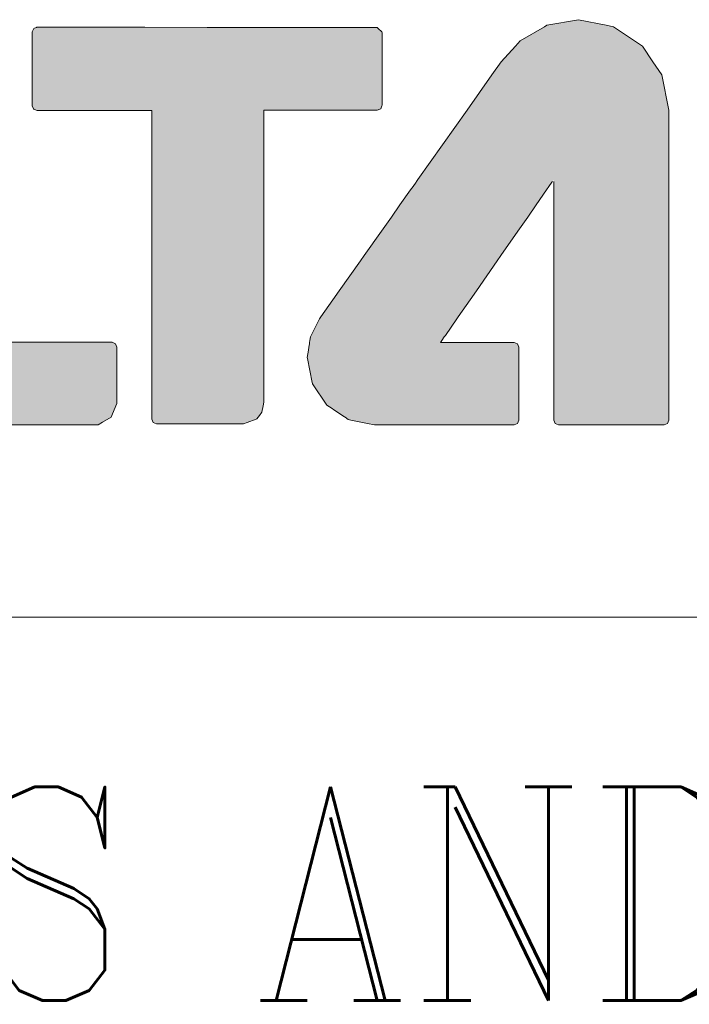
# Model space of a CAD drawing. Header units: inches. Extents: x -123 to 4816, y -2998 to 548.
# Tile 67 of 148: x 1307 to 1325, y -2856 to -2829. Entities that reach past the tile are written whole.
import ezdxf

# ---------------------------------------------------------------- set-up
doc = ezdxf.new("R2010")
doc.units = ezdxf.units.IN
doc.header["$MEASUREMENT"] = 0
doc.layers.get('0').update_dxf_attribs({"lineweight": 0})
doc.styles.add('ROMANC', font='romanc')

# ---------------------------------------------------------------- blocks, each defined once
blk = doc.blocks.new('*U141')
at = {"linetype": 'Continuous'}
for p, q in [((75.7016, 92.9015), (75.5308, 92.871)), ((75.8529, 92.871), (75.7016, 92.9015)), ((75.517, 92.863), (75.3861, 92.7868)), ((75.5308, 92.871), (75.517, 92.863)), ((75.8529, 92.871), (75.8926, 92.863)), ((75.8926, 92.863), (76.0056, 92.7868)), ((75.3861, 92.7868), (75.3597, 92.7578)), ((76.0056, 92.7868), (76.0486, 92.7578)), ((75.3597, 92.7578), (75.283, 92.6737)), ((76.0486, 92.7578), (76.1053, 92.6737)), ((75.283, 92.6737), (75.2323, 92.6019)), ((76.1053, 92.6737), (76.1537, 92.6019)), ((75.2323, 92.6019), (75.0974, 92.4109)), ((76.1537, 92.6019), (76.1923, 92.4109)), ((75.0974, 92.4109), (74.8314, 92.0344)), ((76.1923, 92.4109), (76.1923, 92.0344)), ((74.8314, 92.0344), (74.8244, 92.0244)), ((76.1923, 92.0344), (76.1923, 92.0244)), ((74.7918, 91.9783), (74.7339, 91.8964)), ((74.8046, 91.9964), (74.7918, 91.9783)), ((74.821, 92.0197), (74.8046, 91.9964)), ((74.8244, 92.0244), (74.821, 92.0197)), ((75.5291, 91.9783), (75.4721, 91.8964)), ((75.5417, 91.9964), (75.5291, 91.9783)), ((75.5579, 92.0197), (75.5417, 91.9964)), ((75.5612, 92.0244), (75.5579, 92.0197)), ((75.5681, 92.0244), (75.5681, 92.0197)), ((75.5681, 92.0197), (75.5681, 91.9964)), ((75.5681, 91.9964), (75.5681, 91.9783)), ((75.5681, 91.9783), (75.5681, 91.8964)), ((76.1923, 92.0244), (76.1923, 92.0197)), ((76.1923, 92.0197), (76.1923, 91.9964)), ((76.1923, 91.9964), (76.1923, 91.9783)), ((76.1923, 91.9783), (76.1923, 91.8964)), ((74.7339, 91.8964), (74.6874, 91.8305)), ((75.4721, 91.8964), (75.4264, 91.8305)), ((75.5681, 91.8964), (75.5681, 91.8305)), ((76.1923, 91.8964), (76.1923, 91.8305)), ((74.6874, 91.8305), (74.634, 91.7549)), ((75.4264, 91.8305), (75.3738, 91.7549)), ((75.5681, 91.8305), (75.5681, 91.7549)), ((76.1923, 91.8305), (76.1923, 91.7549)), ((74.634, 91.7549), (74.5398, 91.6216)), ((75.3738, 91.7549), (75.2811, 91.6216)), ((75.5681, 91.7549), (75.5681, 91.6216)), ((76.1923, 91.7549), (76.1923, 91.6216)), ((74.5398, 91.6216), (74.5194, 91.5928)), ((75.2811, 91.6216), (75.2611, 91.5928)), ((75.5681, 91.6216), (75.5681, 91.5928)), ((76.1923, 91.6216), (76.1923, 91.5928)), ((74.5194, 91.5928), (74.4049, 91.4307)), ((75.2611, 91.5928), (75.1484, 91.4307)), ((75.5681, 91.5928), (75.5681, 91.4307)), ((76.1923, 91.5928), (76.1923, 91.4307)), ((74.4049, 91.4307), (74.3706, 91.3821)), ((75.1484, 91.4307), (75.1146, 91.3821)), ((75.5681, 91.4307), (75.5682, 91.3821)), ((76.1923, 91.4307), (76.1923, 91.3821)), ((74.3706, 91.3821), (74.305, 91.2892)), ((75.1146, 91.3821), (75.0501, 91.2892)), ((75.5682, 91.3821), (75.5682, 91.2892)), ((76.1923, 91.3821), (76.1923, 91.2892)), ((74.305, 91.2892), (74.2972, 91.2782)), ((75.0501, 91.2892), (75.0424, 91.2782)), ((75.5682, 91.2892), (75.5682, 91.2782)), ((76.1923, 91.2892), (76.1923, 91.2782)), ((74.2972, 91.2782), (74.2529, 91.1892)), ((75.0424, 91.2782), (74.9805, 91.1892)), ((75.5682, 91.2782), (75.5682, 91.1892)), ((76.1923, 91.2782), (76.1923, 91.1892)), ((74.2485, 91.1804), (74.2455, 91.1612)), ((74.2529, 91.1892), (74.2485, 91.1804)), ((74.9744, 91.1804), (74.961, 91.1612)), ((74.9805, 91.1892), (74.9744, 91.1804)), ((75.5682, 91.1892), (75.5682, 91.1804)), ((75.5682, 91.1804), (75.5682, 91.1612)), ((76.1923, 91.1892), (76.1923, 91.1804)), ((76.1923, 91.1804), (76.1923, 91.1612)), ((74.2399, 91.1252), (74.2373, 91.1082)), ((74.2426, 91.1426), (74.2399, 91.1252)), ((74.2428, 91.1436), (74.2426, 91.1426)), ((74.244, 91.1512), (74.2428, 91.1436)), ((74.2455, 91.1612), (74.244, 91.1512)), ((74.961, 91.1612), (74.9541, 91.1512)), ((74.9541, 91.1512), (74.9713, 91.1512)), ((74.9713, 91.1512), (75.0165, 91.1512)), ((75.0165, 91.1512), (75.1537, 91.1512)), ((75.1537, 91.1512), (75.2909, 91.1512)), ((75.2909, 91.1512), (75.3361, 91.1512)), ((75.3361, 91.1512), (75.3533, 91.1512)), ((75.3533, 91.1512), (75.3717, 91.1436)), ((75.3717, 91.1436), (75.3721, 91.1426)), ((75.3721, 91.1426), (75.3793, 91.1252)), ((75.3793, 91.1252), (75.3793, 91.1082)), ((75.5682, 91.1612), (75.5682, 91.1512)), ((75.5682, 91.1512), (75.5682, 91.1436)), ((75.5682, 91.1436), (75.5682, 91.1426)), ((75.5682, 91.1426), (75.5682, 91.1252)), ((75.5682, 91.1252), (75.5682, 91.1082)), ((76.1923, 91.1612), (76.1923, 91.1512)), ((76.1923, 91.1512), (76.1923, 91.1436)), ((76.1923, 91.1436), (76.1923, 91.1426)), ((76.1923, 91.1426), (76.1923, 91.1252)), ((76.1923, 91.1252), (76.1923, 91.1082)), ((74.2373, 91.1082), (74.2311, 91.0687)), ((75.3793, 91.1082), (75.3793, 91.0687)), ((75.5682, 91.1082), (75.5682, 91.0687)), ((76.1923, 91.1082), (76.1923, 91.0687)), ((74.2311, 91.0687), (74.2322, 91.0634)), ((74.2322, 91.0634), (74.2583, 90.9337)), ((75.3793, 91.0687), (75.3793, 91.0634)), ((75.3793, 91.0634), (75.3793, 90.9337)), ((75.5682, 91.0687), (75.5682, 91.0634)), ((75.5682, 91.0634), (75.5682, 90.9337)), ((76.1923, 91.0687), (76.1923, 91.0634)), ((76.1923, 91.0634), (76.1923, 90.9337)), ((74.2583, 90.9337), (74.2596, 90.9275)), ((74.2596, 90.9275), (74.2597, 90.9267)), ((74.2597, 90.9267), (74.3379, 90.8107)), ((75.3793, 90.9337), (75.3793, 90.9275)), ((75.3793, 90.9275), (75.3793, 90.9267)), ((75.3793, 90.9267), (75.3793, 90.8107)), ((75.5682, 90.9337), (75.5682, 90.9275)), ((75.5682, 90.9275), (75.5682, 90.9267)), ((75.5682, 90.9267), (75.5682, 90.8107)), ((76.1923, 90.9337), (76.1923, 90.9275)), ((76.1923, 90.9275), (76.1923, 90.9267)), ((76.1923, 90.9267), (76.1923, 90.8107)), ((74.3379, 90.8107), (74.3661, 90.7916)), ((75.3793, 90.8107), (75.3793, 90.7916)), ((75.5682, 90.8107), (75.5682, 90.7916)), ((76.1923, 90.8107), (76.1923, 90.7916)), ((74.3661, 90.7916), (74.3746, 90.7859)), ((74.3746, 90.7859), (74.4325, 90.7469)), ((75.3793, 90.7916), (75.3793, 90.7859)), ((75.3793, 90.7859), (75.3793, 90.7469)), ((75.5682, 90.7916), (75.5682, 90.7859)), ((75.5682, 90.7859), (75.5682, 90.7469)), ((76.1923, 90.7916), (76.1923, 90.7859)), ((76.1923, 90.7859), (76.1923, 90.7469)), ((74.4325, 90.7469), (74.436, 90.7445)), ((74.436, 90.7445), (74.4538, 90.7325)), ((74.4538, 90.7325), (74.4669, 90.7299)), ((74.4669, 90.7299), (74.5578, 90.7115)), ((74.5578, 90.7115), (74.5583, 90.7114)), ((74.5583, 90.7114), (74.5958, 90.7039)), ((74.5958, 90.7039), (74.6284, 90.7039)), ((74.6284, 90.7039), (74.7142, 90.7039)), ((74.7142, 90.7039), (74.9746, 90.7039)), ((74.9746, 90.7039), (75.2349, 90.7039)), ((75.2349, 90.7039), (75.3207, 90.7039)), ((75.3207, 90.7039), (75.3533, 90.7039)), ((75.3715, 90.7114), (75.3533, 90.7039)), ((75.3717, 90.7115), (75.3715, 90.7114)), ((75.3793, 90.7299), (75.3717, 90.7115)), ((75.3793, 90.7469), (75.3793, 90.7445)), ((75.3793, 90.7445), (75.3793, 90.7325)), ((75.3793, 90.7325), (75.3793, 90.7299)), ((75.5682, 90.7469), (75.5682, 90.7445)), ((75.5682, 90.7445), (75.5682, 90.7325)), ((75.5682, 90.7325), (75.5682, 90.7299)), ((75.5682, 90.7299), (75.5759, 90.7115)), ((75.5759, 90.7115), (75.5759, 90.7114)), ((75.5759, 90.7114), (75.5943, 90.7039)), ((75.5943, 90.7039), (75.6189, 90.7039)), ((75.6189, 90.7039), (75.6837, 90.7039)), ((75.6837, 90.7039), (75.8802, 90.7039)), ((75.8802, 90.7039), (76.0768, 90.7039)), ((76.0768, 90.7039), (76.1416, 90.7039)), ((76.1416, 90.7039), (76.1662, 90.7039)), ((76.1845, 90.7114), (76.1662, 90.7039)), ((76.1847, 90.7115), (76.1845, 90.7114)), ((76.1923, 90.7299), (76.1847, 90.7115)), ((76.1923, 90.7469), (76.1923, 90.7445)), ((76.1923, 90.7445), (76.1923, 90.7325)), ((76.1923, 90.7325), (76.1923, 90.7299))]:
    blk.add_line(p, q, dxfattribs=at)
for points in [[(75.7016, 92.9015), (75.5308, 92.871), (75.8529, 92.871)], [(75.517, 92.863), (75.3861, 92.7868), (76.0056, 92.7868)], [(75.5308, 92.871), (75.517, 92.863), (75.8926, 92.863)], [(75.3861, 92.7868), (75.3597, 92.7578), (76.0486, 92.7578)], [(75.3597, 92.7578), (75.283, 92.6737), (76.1053, 92.6737)], [(75.283, 92.6737), (75.2323, 92.6019), (76.1537, 92.6019)], [(75.2323, 92.6019), (75.0974, 92.4109), (76.1923, 92.4109)], [(75.0974, 92.4109), (74.8314, 92.0344), (76.1923, 92.0344)], [(74.8314, 92.0344), (74.8244, 92.0244), (75.5612, 92.0244)], [(75.5681, 92.0344), (75.5681, 92.0244), (76.1923, 92.0244)], [(74.7918, 91.9783), (74.7339, 91.8964), (75.4721, 91.8964)], [(74.8046, 91.9964), (74.7918, 91.9783), (75.5291, 91.9783)], [(74.821, 92.0197), (74.8046, 91.9964), (75.5417, 91.9964)], [(74.8244, 92.0244), (74.821, 92.0197), (75.5579, 92.0197)], [(75.5681, 92.0244), (75.5681, 92.0197), (76.1923, 92.0197)], [(75.5681, 92.0197), (75.5681, 91.9964), (76.1923, 91.9964)], [(75.5681, 91.9964), (75.5681, 91.9783), (76.1923, 91.9783)], [(75.5681, 91.9783), (75.5681, 91.8964), (76.1923, 91.8964)], [(74.7339, 91.8964), (74.6874, 91.8305), (75.4264, 91.8305)], [(75.5681, 91.8964), (75.5681, 91.8305), (76.1923, 91.8305)], [(74.6874, 91.8305), (74.634, 91.7549), (75.3738, 91.7549)], [(75.5681, 91.8305), (75.5681, 91.7549), (76.1923, 91.7549)], [(74.634, 91.7549), (74.5398, 91.6216), (75.2811, 91.6216)], [(75.5681, 91.7549), (75.5681, 91.6216), (76.1923, 91.6216)], [(74.5398, 91.6216), (74.5194, 91.5928), (75.2611, 91.5928)], [(75.5681, 91.6216), (75.5681, 91.5928), (76.1923, 91.5928)], [(74.5194, 91.5928), (74.4049, 91.4307), (75.1484, 91.4307)], [(75.5681, 91.5928), (75.5681, 91.4307), (76.1923, 91.4307)], [(74.4049, 91.4307), (74.3706, 91.3821), (75.1146, 91.3821)], [(75.5681, 91.4307), (75.5682, 91.3821), (76.1923, 91.3821)], [(74.3706, 91.3821), (74.305, 91.2892), (75.0501, 91.2892)], [(75.5682, 91.3821), (75.5682, 91.2892), (76.1923, 91.2892)], [(74.305, 91.2892), (74.2972, 91.2782), (75.0424, 91.2782)], [(75.5682, 91.2892), (75.5682, 91.2782), (76.1923, 91.2782)], [(74.2972, 91.2782), (74.2529, 91.1892), (74.9805, 91.1892)], [(75.5682, 91.2782), (75.5682, 91.1892), (76.1923, 91.1892)], [(74.2485, 91.1804), (74.2455, 91.1612), (74.961, 91.1612)], [(74.2529, 91.1892), (74.2485, 91.1804), (74.9744, 91.1804)], [(75.5682, 91.1892), (75.5682, 91.1804), (76.1923, 91.1804)], [(75.5682, 91.1804), (75.5682, 91.1612), (76.1923, 91.1612)], [(74.2399, 91.1252), (74.2373, 91.1082), (75.3793, 91.1082)], [(74.2426, 91.1426), (74.2399, 91.1252), (75.3793, 91.1252)], [(74.2428, 91.1436), (74.2426, 91.1426), (75.3721, 91.1426)], [(74.244, 91.1512), (74.2428, 91.1436), (75.3717, 91.1436)], [(74.2455, 91.1612), (74.244, 91.1512), (74.9541, 91.1512)], [(74.9541, 91.1512), (74.9541, 91.1512), (74.9713, 91.1512)], [(74.9713, 91.1512), (74.9713, 91.1512), (75.0165, 91.1512)], [(75.0165, 91.1512), (75.0165, 91.1512), (75.1537, 91.1512)], [(75.1537, 91.1512), (75.1537, 91.1512), (75.2909, 91.1512)], [(75.2909, 91.1512), (75.2909, 91.1512), (75.3361, 91.1512)], [(75.3361, 91.1512), (75.3361, 91.1512), (75.3533, 91.1512)], [(75.5682, 91.1612), (75.5682, 91.1512), (76.1923, 91.1512)], [(75.5682, 91.1512), (75.5682, 91.1436), (76.1923, 91.1436)], [(75.5682, 91.1436), (75.5682, 91.1426), (76.1923, 91.1426)], [(75.5682, 91.1426), (75.5682, 91.1252), (76.1923, 91.1252)], [(75.5682, 91.1252), (75.5682, 91.1082), (76.1923, 91.1082)], [(74.2373, 91.1082), (74.2311, 91.0687), (75.3793, 91.0687)], [(75.5682, 91.1082), (75.5682, 91.0687), (76.1923, 91.0687)], [(74.2311, 91.0687), (74.2322, 91.0634), (75.3793, 91.0634)], [(74.2322, 91.0634), (74.2583, 90.9337), (75.3793, 90.9337)], [(75.5682, 91.0687), (75.5682, 91.0634), (76.1923, 91.0634)], [(75.5682, 91.0634), (75.5682, 90.9337), (76.1923, 90.9337)], [(74.2583, 90.9337), (74.2596, 90.9275), (75.3793, 90.9275)], [(74.2596, 90.9275), (74.2597, 90.9267), (75.3793, 90.9267)], [(74.2597, 90.9267), (74.3379, 90.8107), (75.3793, 90.8107)], [(75.5682, 90.9337), (75.5682, 90.9275), (76.1923, 90.9275)], [(75.5682, 90.9275), (75.5682, 90.9267), (76.1923, 90.9267)], [(75.5682, 90.9267), (75.5682, 90.8107), (76.1923, 90.8107)], [(74.3379, 90.8107), (74.3661, 90.7916), (75.3793, 90.7916)], [(75.5682, 90.8107), (75.5682, 90.7916), (76.1923, 90.7916)], [(74.3661, 90.7916), (74.3746, 90.7859), (75.3793, 90.7859)], [(74.3746, 90.7859), (74.4325, 90.7469), (75.3793, 90.7469)], [(75.5682, 90.7916), (75.5682, 90.7859), (76.1923, 90.7859)], [(75.5682, 90.7859), (75.5682, 90.7469), (76.1923, 90.7469)], [(74.4325, 90.7469), (74.436, 90.7445), (75.3793, 90.7445)], [(74.436, 90.7445), (74.4538, 90.7325), (75.3793, 90.7325)], [(74.4538, 90.7325), (74.4669, 90.7299), (75.3793, 90.7299)], [(74.4669, 90.7299), (74.5578, 90.7115), (75.3717, 90.7115)], [(74.5578, 90.7115), (74.5583, 90.7114), (75.3715, 90.7114)], [(74.5583, 90.7114), (74.5958, 90.7039), (75.3533, 90.7039)], [(74.5958, 90.7039), (74.5958, 90.7039), (74.6284, 90.7039)], [(74.6284, 90.7039), (74.6284, 90.7039), (74.7142, 90.7039)], [(74.7142, 90.7039), (74.7142, 90.7039), (74.9746, 90.7039)], [(74.9746, 90.7039), (74.9746, 90.7039), (75.2349, 90.7039)], [(75.2349, 90.7039), (75.2349, 90.7039), (75.3207, 90.7039)], [(75.3207, 90.7039), (75.3207, 90.7039), (75.3533, 90.7039)], [(75.5682, 90.7469), (75.5682, 90.7445), (76.1923, 90.7445)], [(75.5682, 90.7445), (75.5682, 90.7325), (76.1923, 90.7325)], [(75.5682, 90.7325), (75.5682, 90.7299), (76.1923, 90.7299)], [(75.5682, 90.7299), (75.5759, 90.7115), (76.1847, 90.7115)], [(75.5759, 90.7115), (75.5759, 90.7114), (76.1845, 90.7114)], [(75.5759, 90.7114), (75.5943, 90.7039), (76.1662, 90.7039)], [(75.5943, 90.7039), (75.5943, 90.7039), (75.6189, 90.7039)], [(75.6189, 90.7039), (75.6189, 90.7039), (75.6837, 90.7039)], [(75.6837, 90.7039), (75.6837, 90.7039), (75.8802, 90.7039)], [(75.8802, 90.7039), (75.8802, 90.7039), (76.0768, 90.7039)], [(76.0768, 90.7039), (76.0768, 90.7039), (76.1416, 90.7039)], [(76.1416, 90.7039), (76.1416, 90.7039), (76.1662, 90.7039)]]:
    blk.add_solid(points, dxfattribs=at)
at = {"linetype": 'Continuous', "extrusion": (0, 0, -1)}
for points in [[(-75.517, 92.863), (-75.8926, 92.863), (-76.0056, 92.7868)], [(-75.5308, 92.871), (-75.8529, 92.871), (-75.8926, 92.863)], [(-75.3861, 92.7868), (-76.0056, 92.7868), (-76.0486, 92.7578)], [(-75.3597, 92.7578), (-76.0486, 92.7578), (-76.1053, 92.6737)], [(-75.283, 92.6737), (-76.1053, 92.6737), (-76.1537, 92.6019)], [(-75.2323, 92.6019), (-76.1537, 92.6019), (-76.1923, 92.4109)], [(-75.0974, 92.4109), (-76.1923, 92.4109), (-76.1923, 92.0344)], [(-74.8314, 92.0344), (-75.5681, 92.0344), (-75.5612, 92.0244)], [(-75.5681, 92.0344), (-76.1923, 92.0344), (-76.1923, 92.0244)], [(-74.7918, 91.9783), (-75.5291, 91.9783), (-75.4721, 91.8964)], [(-74.8046, 91.9964), (-75.5417, 91.9964), (-75.5291, 91.9783)], [(-74.821, 92.0197), (-75.5579, 92.0197), (-75.5417, 91.9964)], [(-74.8244, 92.0244), (-75.5612, 92.0244), (-75.5579, 92.0197)], [(-75.5681, 92.0244), (-76.1923, 92.0244), (-76.1923, 92.0197)], [(-75.5681, 92.0197), (-76.1923, 92.0197), (-76.1923, 91.9964)], [(-75.5681, 91.9964), (-76.1923, 91.9964), (-76.1923, 91.9783)], [(-75.5681, 91.9783), (-76.1923, 91.9783), (-76.1923, 91.8964)], [(-74.7339, 91.8964), (-75.4721, 91.8964), (-75.4264, 91.8305)], [(-75.5681, 91.8964), (-76.1923, 91.8964), (-76.1923, 91.8305)], [(-74.6874, 91.8305), (-75.4264, 91.8305), (-75.3738, 91.7549)], [(-75.5681, 91.8305), (-76.1923, 91.8305), (-76.1923, 91.7549)], [(-74.634, 91.7549), (-75.3738, 91.7549), (-75.2811, 91.6216)], [(-75.5681, 91.7549), (-76.1923, 91.7549), (-76.1923, 91.6216)], [(-74.5398, 91.6216), (-75.2811, 91.6216), (-75.2611, 91.5928)], [(-75.5681, 91.6216), (-76.1923, 91.6216), (-76.1923, 91.5928)], [(-74.5194, 91.5928), (-75.2611, 91.5928), (-75.1484, 91.4307)], [(-75.5681, 91.5928), (-76.1923, 91.5928), (-76.1923, 91.4307)], [(-74.4049, 91.4307), (-75.1484, 91.4307), (-75.1146, 91.3821)], [(-75.5681, 91.4307), (-76.1923, 91.4307), (-76.1923, 91.3821)], [(-74.3706, 91.3821), (-75.1146, 91.3821), (-75.0501, 91.2892)], [(-75.5682, 91.3821), (-76.1923, 91.3821), (-76.1923, 91.2892)], [(-74.305, 91.2892), (-75.0501, 91.2892), (-75.0424, 91.2782)], [(-75.5682, 91.2892), (-76.1923, 91.2892), (-76.1923, 91.2782)], [(-74.2972, 91.2782), (-75.0424, 91.2782), (-74.9805, 91.1892)], [(-75.5682, 91.2782), (-76.1923, 91.2782), (-76.1923, 91.1892)], [(-74.2485, 91.1804), (-74.9744, 91.1804), (-74.961, 91.1612)], [(-74.2529, 91.1892), (-74.9805, 91.1892), (-74.9744, 91.1804)], [(-75.5682, 91.1892), (-76.1923, 91.1892), (-76.1923, 91.1804)], [(-75.5682, 91.1804), (-76.1923, 91.1804), (-76.1923, 91.1612)], [(-74.2399, 91.1252), (-75.3793, 91.1252), (-75.3793, 91.1082)], [(-74.2426, 91.1426), (-75.3721, 91.1426), (-75.3793, 91.1252)], [(-74.2428, 91.1436), (-75.3717, 91.1436), (-75.3721, 91.1426)], [(-74.244, 91.1512), (-75.3533, 91.1512), (-75.3717, 91.1436)], [(-74.2455, 91.1612), (-74.961, 91.1612), (-74.9541, 91.1512)], [(-75.5682, 91.1612), (-76.1923, 91.1612), (-76.1923, 91.1512)], [(-75.5682, 91.1512), (-76.1923, 91.1512), (-76.1923, 91.1436)], [(-75.5682, 91.1436), (-76.1923, 91.1436), (-76.1923, 91.1426)], [(-75.5682, 91.1426), (-76.1923, 91.1426), (-76.1923, 91.1252)], [(-75.5682, 91.1252), (-76.1923, 91.1252), (-76.1923, 91.1082)], [(-74.2373, 91.1082), (-75.3793, 91.1082), (-75.3793, 91.0687)], [(-75.5682, 91.1082), (-76.1923, 91.1082), (-76.1923, 91.0687)], [(-74.2311, 91.0687), (-75.3793, 91.0687), (-75.3793, 91.0634)], [(-74.2322, 91.0634), (-75.3793, 91.0634), (-75.3793, 90.9337)], [(-75.5682, 91.0687), (-76.1923, 91.0687), (-76.1923, 91.0634)], [(-75.5682, 91.0634), (-76.1923, 91.0634), (-76.1923, 90.9337)], [(-74.2583, 90.9337), (-75.3793, 90.9337), (-75.3793, 90.9275)], [(-74.2596, 90.9275), (-75.3793, 90.9275), (-75.3793, 90.9267)], [(-74.2597, 90.9267), (-75.3793, 90.9267), (-75.3793, 90.8107)], [(-75.5682, 90.9337), (-76.1923, 90.9337), (-76.1923, 90.9275)], [(-75.5682, 90.9275), (-76.1923, 90.9275), (-76.1923, 90.9267)], [(-75.5682, 90.9267), (-76.1923, 90.9267), (-76.1923, 90.8107)], [(-74.3379, 90.8107), (-75.3793, 90.8107), (-75.3793, 90.7916)], [(-75.5682, 90.8107), (-76.1923, 90.8107), (-76.1923, 90.7916)], [(-74.3661, 90.7916), (-75.3793, 90.7916), (-75.3793, 90.7859)], [(-74.3746, 90.7859), (-75.3793, 90.7859), (-75.3793, 90.7469)], [(-75.5682, 90.7916), (-76.1923, 90.7916), (-76.1923, 90.7859)], [(-75.5682, 90.7859), (-76.1923, 90.7859), (-76.1923, 90.7469)], [(-74.4325, 90.7469), (-75.3793, 90.7469), (-75.3793, 90.7445)], [(-74.436, 90.7445), (-75.3793, 90.7445), (-75.3793, 90.7325)], [(-74.4538, 90.7325), (-75.3793, 90.7325), (-75.3793, 90.7299)], [(-74.4669, 90.7299), (-75.3793, 90.7299), (-75.3717, 90.7115)], [(-74.5578, 90.7115), (-75.3717, 90.7115), (-75.3715, 90.7114)], [(-74.5583, 90.7114), (-75.3715, 90.7114), (-75.3533, 90.7039)], [(-75.5682, 90.7469), (-76.1923, 90.7469), (-76.1923, 90.7445)], [(-75.5682, 90.7445), (-76.1923, 90.7445), (-76.1923, 90.7325)], [(-75.5682, 90.7325), (-76.1923, 90.7325), (-76.1923, 90.7299)], [(-75.5682, 90.7299), (-76.1923, 90.7299), (-76.1847, 90.7115)], [(-75.5759, 90.7115), (-76.1847, 90.7115), (-76.1845, 90.7114)], [(-75.5759, 90.7114), (-76.1845, 90.7114), (-76.1662, 90.7039)]]:
    blk.add_solid(points, dxfattribs=at)
blk = doc.blocks.new('*U143')
at = {"linetype": 'Continuous'}
for p, q in [((71.5598, 92.8516), (71.5414, 92.8333)), ((71.5414, 92.8333), (71.5414, 92.8332)), ((71.5414, 92.8332), (71.5414, 92.8143)), ((71.5676, 92.8593), (71.5598, 92.8516)), ((71.5676, 92.8593), (71.5917, 92.8593)), ((71.5917, 92.8593), (71.6552, 92.8593)), ((71.6552, 92.8593), (71.8479, 92.8593)), ((71.8479, 92.8593), (72.0407, 92.8593)), ((72.0407, 92.8593), (72.1042, 92.8593)), ((72.1042, 92.8593), (72.1283, 92.8593)), ((72.1283, 92.8593), (72.1466, 92.8516)), ((72.1466, 92.8516), (72.1544, 92.8333)), ((72.1544, 92.8333), (72.1544, 92.8332)), ((72.1544, 92.8332), (72.1544, 92.8143)), ((71.5414, 92.8143), (71.5414, 92.761)), ((72.1544, 92.8143), (72.1544, 92.761)), ((71.5414, 92.761), (71.5414, 92.678)), ((72.1544, 92.761), (72.1544, 92.678)), ((71.5414, 92.678), (71.5414, 92.5704)), ((72.1544, 92.678), (72.1544, 92.5704)), ((71.5414, 92.5704), (71.5414, 92.3011)), ((72.1544, 92.5704), (72.1544, 92.3011)), ((71.5414, 92.3011), (71.5414, 91.9923)), ((72.1544, 92.3011), (72.1544, 91.9923)), ((71.5414, 91.9923), (71.5414, 91.6835)), ((72.1544, 91.9923), (72.1543, 91.6835)), ((71.5414, 91.6835), (71.5414, 91.4142)), ((72.1543, 91.6835), (72.1543, 91.4142)), ((71.5414, 91.4142), (71.5414, 91.3066)), ((72.1543, 91.4142), (72.1543, 91.3066)), ((71.5414, 91.3066), (71.5414, 91.2237)), ((72.1543, 91.3066), (72.1543, 91.2237)), ((71.5414, 91.2237), (71.5414, 91.1703)), ((72.1543, 91.2237), (72.1543, 91.1703)), ((71.5414, 91.1703), (71.5414, 91.1514)), ((71.5414, 91.1514), (71.5414, 91.1438)), ((71.5414, 91.1438), (71.5414, 91.1255)), ((71.5414, 91.1255), (71.5414, 90.9636)), ((72.1543, 91.1703), (72.1543, 91.1514)), ((72.1543, 91.1514), (72.198, 91.1514)), ((72.198, 91.1514), (72.3134, 91.1514)), ((72.3134, 91.1514), (72.4765, 91.1514)), ((72.4765, 91.1514), (72.6635, 91.1514)), ((72.6635, 91.1514), (72.8505, 91.1514)), ((72.8505, 91.1514), (73.0136, 91.1514)), ((73.0136, 91.1514), (73.1289, 91.1514)), ((73.1289, 91.1514), (73.1727, 91.1514)), ((73.1727, 91.1514), (73.1911, 91.1438)), ((73.1911, 91.1438), (73.1985, 91.1255)), ((73.1985, 91.1255), (73.1986, 90.9636)), ((71.5414, 90.9636), (71.5431, 90.9559)), ((73.1986, 90.9636), (73.1986, 90.9559)), ((71.5431, 90.9559), (71.5619, 90.872)), ((73.1986, 90.9559), (73.1986, 90.872)), ((71.5619, 90.872), (71.5683, 90.8434)), ((73.1986, 90.872), (73.1986, 90.8434)), ((71.5683, 90.8434), (71.588, 90.8195)), ((71.588, 90.8195), (71.5882, 90.8193)), ((71.5882, 90.8193), (71.6343, 90.7634)), ((73.1987, 90.8193), (73.1757, 90.7634)), ((73.1986, 90.8434), (73.1987, 90.8195)), ((73.1987, 90.8195), (73.1987, 90.8193)), ((71.6343, 90.7634), (71.6673, 90.7457)), ((73.1757, 90.7634), (73.1684, 90.7457)), ((71.6673, 90.7457), (71.7187, 90.7182)), ((71.7187, 90.7182), (71.8, 90.7039)), ((71.8, 90.7039), (71.8146, 90.7039)), ((71.8146, 90.7039), (71.8557, 90.7039)), ((71.8557, 90.7039), (72.0026, 90.7039)), ((72.0026, 90.7039), (72.2103, 90.7039)), ((72.2103, 90.7039), (72.4484, 90.7039)), ((72.4484, 90.7039), (72.6864, 90.7039)), ((72.6864, 90.7039), (72.8941, 90.7039)), ((72.8941, 90.7039), (73.041, 90.7039)), ((73.041, 90.7039), (73.0821, 90.7039)), ((73.0821, 90.7039), (73.0967, 90.7039)), ((73.0967, 90.7039), (73.0973, 90.7039)), ((73.1216, 90.7182), (73.0973, 90.7039)), ((73.1684, 90.7457), (73.1216, 90.7182))]:
    blk.add_line(p, q, dxfattribs=at)
for points in [[(71.5598, 92.8516), (71.5414, 92.8333), (72.1544, 92.8333)], [(71.5414, 92.8333), (71.5414, 92.8332), (72.1544, 92.8332)], [(71.5414, 92.8332), (71.5414, 92.8143), (72.1544, 92.8143)], [(71.5676, 92.8593), (71.5598, 92.8516), (72.1466, 92.8516)], [(71.5676, 92.8593), (71.5676, 92.8593), (71.5917, 92.8593)], [(71.5917, 92.8593), (71.5917, 92.8593), (71.6552, 92.8593)], [(71.6552, 92.8593), (71.6552, 92.8593), (71.8479, 92.8593)], [(71.8479, 92.8593), (71.8479, 92.8593), (72.0407, 92.8593)], [(72.0407, 92.8593), (72.0407, 92.8593), (72.1042, 92.8593)], [(72.1042, 92.8593), (72.1042, 92.8593), (72.1283, 92.8593)], [(71.5414, 92.8143), (71.5414, 92.761), (72.1544, 92.761)], [(71.5414, 92.761), (71.5414, 92.678), (72.1544, 92.678)], [(71.5414, 92.678), (71.5414, 92.5704), (72.1544, 92.5704)], [(71.5414, 92.5704), (71.5414, 92.3011), (72.1544, 92.3011)], [(71.5414, 92.3011), (71.5414, 91.9923), (72.1544, 91.9923)], [(71.5414, 91.9923), (71.5414, 91.6835), (72.1543, 91.6835)], [(71.5414, 91.6835), (71.5414, 91.4142), (72.1543, 91.4142)], [(71.5414, 91.4142), (71.5414, 91.3066), (72.1543, 91.3066)], [(71.5414, 91.3066), (71.5414, 91.2237), (72.1543, 91.2237)], [(71.5414, 91.2237), (71.5414, 91.1703), (72.1543, 91.1703)], [(71.5414, 91.1703), (71.5414, 91.1514), (72.1543, 91.1514)], [(71.5414, 91.1514), (71.5414, 91.1438), (73.1911, 91.1438)], [(71.5414, 91.1438), (71.5414, 91.1255), (73.1985, 91.1255)], [(71.5414, 91.1255), (71.5414, 90.9636), (73.1986, 90.9636)], [(72.1543, 91.1514), (72.1543, 91.1514), (72.198, 91.1514)], [(72.198, 91.1514), (72.198, 91.1514), (72.3134, 91.1514)], [(72.3134, 91.1514), (72.3134, 91.1514), (72.4765, 91.1514)], [(72.4765, 91.1514), (72.4765, 91.1514), (72.6635, 91.1514)], [(72.6635, 91.1514), (72.6635, 91.1514), (72.8505, 91.1514)], [(72.8505, 91.1514), (72.8505, 91.1514), (73.0136, 91.1514)], [(73.0136, 91.1514), (73.0136, 91.1514), (73.1289, 91.1514)], [(73.1289, 91.1514), (73.1289, 91.1514), (73.1727, 91.1514)], [(71.5414, 90.9636), (71.5431, 90.9559), (73.1986, 90.9559)], [(71.5431, 90.9559), (71.5619, 90.872), (73.1986, 90.872)], [(71.5619, 90.872), (71.5683, 90.8434), (73.1986, 90.8434)], [(71.5683, 90.8434), (71.588, 90.8195), (73.1987, 90.8195)], [(71.588, 90.8195), (71.5882, 90.8193), (73.1987, 90.8193)], [(71.5882, 90.8193), (71.6343, 90.7634), (73.1757, 90.7634)], [(71.6343, 90.7634), (71.6673, 90.7457), (73.1684, 90.7457)], [(71.6673, 90.7457), (71.7187, 90.7182), (73.1216, 90.7182)], [(71.7187, 90.7182), (71.8, 90.7039), (73.0973, 90.7039)], [(71.8, 90.7039), (71.8, 90.7039), (71.8146, 90.7039)], [(71.8146, 90.7039), (71.8146, 90.7039), (71.8557, 90.7039)], [(71.8557, 90.7039), (71.8557, 90.7039), (72.0026, 90.7039)], [(72.0026, 90.7039), (72.0026, 90.7039), (72.2103, 90.7039)], [(72.2103, 90.7039), (72.2103, 90.7039), (72.4484, 90.7039)], [(72.4484, 90.7039), (72.4484, 90.7039), (72.6864, 90.7039)], [(72.6864, 90.7039), (72.6864, 90.7039), (72.8941, 90.7039)], [(72.8941, 90.7039), (72.8941, 90.7039), (73.041, 90.7039)], [(73.041, 90.7039), (73.041, 90.7039), (73.0821, 90.7039)], [(73.0821, 90.7039), (73.0821, 90.7039), (73.0967, 90.7039)], [(73.0967, 90.7039), (73.0967, 90.7039), (73.0973, 90.7039)]]:
    blk.add_solid(points, dxfattribs=at)
at = {"linetype": 'Continuous', "extrusion": (0, 0, -1)}
for points in [[(-71.5414, 92.8333), (-72.1544, 92.8333), (-72.1544, 92.8332)], [(-71.5414, 92.8332), (-72.1544, 92.8332), (-72.1544, 92.8143)], [(-71.5598, 92.8516), (-72.1466, 92.8516), (-72.1544, 92.8333)], [(-71.5676, 92.8593), (-72.1283, 92.8593), (-72.1466, 92.8516)], [(-71.5414, 92.8143), (-72.1544, 92.8143), (-72.1544, 92.761)], [(-71.5414, 92.761), (-72.1544, 92.761), (-72.1544, 92.678)], [(-71.5414, 92.678), (-72.1544, 92.678), (-72.1544, 92.5704)], [(-71.5414, 92.5704), (-72.1544, 92.5704), (-72.1544, 92.3011)], [(-71.5414, 92.3011), (-72.1544, 92.3011), (-72.1544, 91.9923)], [(-71.5414, 91.9923), (-72.1544, 91.9923), (-72.1543, 91.6835)], [(-71.5414, 91.6835), (-72.1543, 91.6835), (-72.1543, 91.4142)], [(-71.5414, 91.4142), (-72.1543, 91.4142), (-72.1543, 91.3066)], [(-71.5414, 91.3066), (-72.1543, 91.3066), (-72.1543, 91.2237)], [(-71.5414, 91.2237), (-72.1543, 91.2237), (-72.1543, 91.1703)], [(-71.5414, 91.1703), (-72.1543, 91.1703), (-72.1543, 91.1514)], [(-71.5414, 91.1514), (-73.1727, 91.1514), (-73.1911, 91.1438)], [(-71.5414, 91.1438), (-73.1911, 91.1438), (-73.1985, 91.1255)], [(-71.5414, 91.1255), (-73.1985, 91.1255), (-73.1986, 90.9636)], [(-71.5414, 90.9636), (-73.1986, 90.9636), (-73.1986, 90.9559)], [(-71.5431, 90.9559), (-73.1986, 90.9559), (-73.1986, 90.872)], [(-71.5619, 90.872), (-73.1986, 90.872), (-73.1986, 90.8434)], [(-71.5683, 90.8434), (-73.1986, 90.8434), (-73.1987, 90.8195)], [(-71.588, 90.8195), (-73.1987, 90.8195), (-73.1987, 90.8193)], [(-71.5882, 90.8193), (-73.1987, 90.8193), (-73.1757, 90.7634)], [(-71.6343, 90.7634), (-73.1757, 90.7634), (-73.1684, 90.7457)], [(-71.6673, 90.7457), (-73.1684, 90.7457), (-73.1216, 90.7182)], [(-71.7187, 90.7182), (-73.1216, 90.7182), (-73.0973, 90.7039)]]:
    blk.add_solid(points, dxfattribs=at)
blk = doc.blocks.new('*U145')
at = {"linetype": 'Continuous'}
for p, q in [((72.7477, 92.8533), (72.7401, 92.8349)), ((72.7401, 92.8349), (72.7401, 92.8327)), ((72.7608, 92.8587), (72.7477, 92.8533)), ((72.761, 92.8588), (72.7608, 92.8587)), ((72.7608, 92.8587), (72.7608, 92.8587)), ((72.7613, 92.8589), (72.761, 92.8588)), ((72.7616, 92.8591), (72.7613, 92.8589)), ((72.7625, 92.8594), (72.7616, 92.8591)), ((72.7634, 92.8598), (72.7625, 92.8594)), ((72.7644, 92.8602), (72.7634, 92.8598)), ((72.7653, 92.8606), (72.7644, 92.8602)), ((72.7656, 92.8607), (72.7653, 92.8606)), ((72.7658, 92.8608), (72.7656, 92.8607)), ((72.766, 92.8609), (72.7658, 92.8608)), ((72.7661, 92.8609), (72.766, 92.8609)), ((72.7868, 92.8609), (72.7661, 92.8609)), ((72.7868, 92.8609), (72.8453, 92.8608)), ((72.8453, 92.8608), (72.9363, 92.8607)), ((72.9363, 92.8607), (73.0543, 92.8606)), ((73.0543, 92.8606), (73.3498, 92.8602)), ((73.3498, 92.8602), (73.6885, 92.8598)), ((73.6885, 92.8598), (74.0272, 92.8594)), ((74.0272, 92.8594), (74.3226, 92.8591)), ((74.3226, 92.8591), (74.4406, 92.8589)), ((74.4406, 92.8589), (74.5316, 92.8588)), ((74.5316, 92.8588), (74.5902, 92.8587)), ((74.5902, 92.8587), (74.6109, 92.8587)), ((74.6109, 92.8587), (74.6163, 92.8533)), ((74.6163, 92.8533), (74.6347, 92.8349)), ((74.6347, 92.8349), (74.6369, 92.8327)), ((72.7401, 92.8327), (72.7401, 92.8177)), ((72.7401, 92.8177), (72.7401, 92.8157)), ((72.7401, 92.8157), (72.7401, 92.7724)), ((74.6369, 92.8327), (74.6369, 92.8177)), ((74.6369, 92.8177), (74.6369, 92.8157)), ((74.6369, 92.8157), (74.6369, 92.7724)), ((72.7401, 92.7724), (72.7401, 92.7709)), ((72.7401, 92.7709), (72.7401, 92.6349)), ((74.6369, 92.7724), (74.6369, 92.7709)), ((74.6369, 92.7709), (74.6369, 92.6349)), ((72.7401, 92.6349), (72.7401, 92.6349)), ((72.7401, 92.6349), (72.7401, 92.4988)), ((74.6369, 92.6349), (74.6369, 92.6349)), ((74.6369, 92.6349), (74.6369, 92.4988)), ((72.7401, 92.4988), (72.7401, 92.4974)), ((72.7401, 92.4974), (72.7401, 92.454)), ((74.6369, 92.4988), (74.6369, 92.4974)), ((74.6369, 92.4974), (74.6369, 92.454)), ((72.7401, 92.454), (72.7401, 92.4521)), ((72.7401, 92.4521), (72.7401, 92.437)), ((72.7401, 92.437), (72.7401, 92.4349)), ((72.7401, 92.4349), (72.7468, 92.4187)), ((72.7468, 92.4187), (72.7477, 92.4164)), ((72.7477, 92.4164), (72.7607, 92.411)), ((72.7607, 92.411), (72.7607, 92.411)), ((72.7607, 92.411), (72.7607, 92.411)), ((72.7607, 92.411), (72.7608, 92.411)), ((72.7608, 92.411), (72.7609, 92.4109)), ((72.7609, 92.4109), (72.7609, 92.4109)), ((72.7609, 92.4109), (72.7609, 92.4109)), ((72.7609, 92.4109), (72.7661, 92.4088)), ((72.7661, 92.4088), (72.7928, 92.4088)), ((72.7928, 92.4088), (72.8633, 92.4088)), ((72.8633, 92.4088), (73.0771, 92.4088)), ((73.0771, 92.4088), (73.2909, 92.4088)), ((73.2909, 92.4088), (73.3613, 92.4088)), ((73.3613, 92.4088), (73.388, 92.4088)), ((73.388, 92.4088), (73.388, 92.3979)), ((74.0227, 92.4109), (73.9963, 92.4109)), ((73.9963, 92.4109), (73.9963, 92.4088)), ((73.9963, 92.4088), (73.9963, 92.3979)), ((74.0924, 92.4109), (74.0227, 92.4109)), ((74.3036, 92.411), (74.0924, 92.4109)), ((74.5149, 92.411), (74.3036, 92.411)), ((74.5845, 92.411), (74.5149, 92.411)), ((74.6109, 92.411), (74.5845, 92.411)), ((74.6239, 92.4164), (74.6109, 92.411)), ((74.6293, 92.4187), (74.6239, 92.4164)), ((74.636, 92.4349), (74.6293, 92.4187)), ((74.6369, 92.437), (74.636, 92.4349)), ((74.6369, 92.454), (74.6369, 92.4521)), ((74.6369, 92.4521), (74.6369, 92.437)), ((73.388, 92.3979), (73.388, 92.39)), ((73.388, 92.39), (73.388, 92.3803)), ((73.388, 92.3803), (73.388, 92.3368)), ((73.9963, 92.3979), (73.9963, 92.39)), ((73.9963, 92.39), (73.9963, 92.3803)), ((73.9963, 92.3803), (73.9963, 92.3368)), ((73.388, 92.3368), (73.388, 92.3304)), ((73.388, 92.3304), (73.388, 92.2543)), ((73.9963, 92.3368), (73.9963, 92.3304)), ((73.9963, 92.3304), (73.9963, 92.2543)), ((73.388, 92.2543), (73.388, 92.253)), ((73.388, 92.253), (73.3881, 92.1525)), ((73.9963, 92.2543), (73.9963, 92.253)), ((73.9963, 92.253), (73.9963, 92.1525)), ((73.3881, 92.1525), (73.3881, 92.1472)), ((73.3881, 92.1472), (73.3881, 91.901)), ((73.9963, 92.1525), (73.9963, 92.1472)), ((73.9963, 92.1472), (73.9963, 91.901)), ((73.3881, 91.901), (73.3881, 91.8791)), ((73.3881, 91.8791), (73.3881, 91.6127)), ((73.9963, 91.901), (73.9963, 91.8791)), ((73.9963, 91.8791), (73.9963, 91.6127)), ((73.3881, 91.6127), (73.3881, 91.5718)), ((73.9963, 91.6127), (73.9963, 91.5718)), ((73.3881, 91.5718), (73.3881, 91.3243)), ((73.9963, 91.5718), (73.9963, 91.3243)), ((73.3881, 91.3243), (73.3881, 91.2644)), ((73.9963, 91.3243), (73.9963, 91.2644)), ((73.3881, 91.2644), (73.3881, 91.0728)), ((73.9963, 91.2644), (73.9963, 91.0728)), ((73.3881, 91.0728), (73.3881, 90.9963)), ((73.9963, 91.0728), (73.9963, 90.9963)), ((73.3881, 90.9963), (73.3881, 90.9723)), ((73.3881, 90.9723), (73.3881, 90.8949)), ((73.9963, 90.9963), (73.9963, 90.9723)), ((73.9963, 90.9723), (73.9963, 90.8949)), ((73.3881, 90.8949), (73.3881, 90.8893)), ((73.3881, 90.8893), (73.3882, 90.8451)), ((73.9963, 90.8949), (73.9963, 90.8893)), ((73.9963, 90.8893), (73.9963, 90.8451)), ((73.3882, 90.8451), (73.3882, 90.8274)), ((73.3882, 90.8274), (73.3882, 90.8067)), ((73.3882, 90.8067), (73.3882, 90.7724)), ((73.9922, 90.8067), (73.9853, 90.7724)), ((73.9963, 90.8274), (73.9922, 90.8067)), ((73.9963, 90.8451), (73.9963, 90.8274)), ((73.3882, 90.7724), (73.3882, 90.7536)), ((73.3882, 90.7536), (73.3882, 90.7363)), ((73.9713, 90.7536), (73.9584, 90.7363)), ((73.9853, 90.7724), (73.9713, 90.7536)), ((73.3882, 90.7363), (73.3882, 90.7348)), ((73.3882, 90.7348), (73.3958, 90.7163)), ((73.3958, 90.7163), (73.4144, 90.7088)), ((73.4144, 90.7088), (73.4346, 90.7088)), ((73.4346, 90.7088), (73.4879, 90.7088)), ((73.4879, 90.7088), (73.6496, 90.7088)), ((73.6496, 90.7088), (73.8114, 90.7088)), ((73.8114, 90.7088), (73.8647, 90.7088)), ((73.8647, 90.7088), (73.8855, 90.7088)), ((73.9056, 90.7163), (73.8855, 90.7088)), ((73.9545, 90.7348), (73.9056, 90.7163)), ((73.9584, 90.7363), (73.9545, 90.7348))]:
    blk.add_line(p, q, dxfattribs=at)
for points in [[(72.7477, 92.8533), (72.7401, 92.8349), (74.6347, 92.8349)], [(72.7401, 92.8349), (72.7401, 92.8327), (74.6369, 92.8327)], [(72.7608, 92.8587), (72.7477, 92.8533), (74.6163, 92.8533)], [(72.761, 92.8588), (72.7608, 92.8587), (74.5902, 92.8587)], [(72.7608, 92.8587), (72.7608, 92.8587), (74.6109, 92.8587)], [(72.7613, 92.8589), (72.761, 92.8588), (74.5316, 92.8588)], [(72.7616, 92.8591), (72.7613, 92.8589), (74.4406, 92.8589)], [(72.7625, 92.8594), (72.7616, 92.8591), (74.3226, 92.8591)], [(72.7634, 92.8598), (72.7625, 92.8594), (74.0272, 92.8594)], [(72.7644, 92.8602), (72.7634, 92.8598), (73.6885, 92.8598)], [(72.7653, 92.8606), (72.7644, 92.8602), (73.3498, 92.8602)], [(72.7656, 92.8607), (72.7653, 92.8606), (73.0543, 92.8606)], [(72.7658, 92.8608), (72.7656, 92.8607), (72.9363, 92.8607)], [(72.766, 92.8609), (72.7658, 92.8608), (72.8453, 92.8608)], [(72.7661, 92.8609), (72.766, 92.8609), (72.7868, 92.8609)], [(72.7401, 92.8327), (72.7401, 92.8177), (74.6369, 92.8177)], [(72.7401, 92.8177), (72.7401, 92.8157), (74.6369, 92.8157)], [(72.7401, 92.8157), (72.7401, 92.7724), (74.6369, 92.7724)], [(72.7401, 92.7724), (72.7401, 92.7709), (74.6369, 92.7709)], [(72.7401, 92.7709), (72.7401, 92.6349), (74.6369, 92.6349)], [(72.7401, 92.6349), (72.7401, 92.6349), (74.6369, 92.6349)], [(72.7401, 92.6349), (72.7401, 92.4988), (74.6369, 92.4988)], [(72.7401, 92.4988), (72.7401, 92.4974), (74.6369, 92.4974)], [(72.7401, 92.4974), (72.7401, 92.454), (74.6369, 92.454)], [(72.7401, 92.454), (72.7401, 92.4521), (74.6369, 92.4521)], [(72.7401, 92.4521), (72.7401, 92.437), (74.6369, 92.437)], [(72.7401, 92.437), (72.7401, 92.4349), (74.636, 92.4349)], [(72.7401, 92.4349), (72.7468, 92.4187), (74.6293, 92.4187)], [(72.7468, 92.4187), (72.7477, 92.4164), (74.6239, 92.4164)], [(72.7477, 92.4164), (72.7607, 92.411), (74.6109, 92.411)], [(72.7607, 92.411), (72.7607, 92.411), (74.5845, 92.411)], [(72.7607, 92.411), (72.7607, 92.411), (74.5149, 92.411)], [(72.7607, 92.411), (72.7608, 92.411), (74.3036, 92.411)], [(72.7608, 92.411), (72.7609, 92.4109), (74.0924, 92.4109)], [(72.7609, 92.4109), (72.7609, 92.4109), (74.0227, 92.4109)], [(72.7609, 92.4109), (72.7609, 92.4109), (73.9963, 92.4109)], [(72.7609, 92.4109), (72.7661, 92.4088), (73.9963, 92.4088)], [(72.7661, 92.4088), (72.7661, 92.4088), (72.7928, 92.4088)], [(72.7928, 92.4088), (72.7928, 92.4088), (72.8633, 92.4088)], [(72.8633, 92.4088), (72.8633, 92.4088), (73.0771, 92.4088)], [(73.0771, 92.4088), (73.0771, 92.4088), (73.2909, 92.4088)], [(73.2909, 92.4088), (73.2909, 92.4088), (73.3613, 92.4088)], [(73.3613, 92.4088), (73.3613, 92.4088), (73.388, 92.4088)], [(73.388, 92.4088), (73.388, 92.3979), (73.9963, 92.3979)], [(73.388, 92.3979), (73.388, 92.39), (73.9963, 92.39)], [(73.388, 92.39), (73.388, 92.3803), (73.9963, 92.3803)], [(73.388, 92.3803), (73.388, 92.3368), (73.9963, 92.3368)], [(73.388, 92.3368), (73.388, 92.3304), (73.9963, 92.3304)], [(73.388, 92.3304), (73.388, 92.2543), (73.9963, 92.2543)], [(73.388, 92.2543), (73.388, 92.253), (73.9963, 92.253)], [(73.388, 92.253), (73.3881, 92.1525), (73.9963, 92.1525)], [(73.3881, 92.1525), (73.3881, 92.1472), (73.9963, 92.1472)], [(73.3881, 92.1472), (73.3881, 91.901), (73.9963, 91.901)], [(73.3881, 91.901), (73.3881, 91.8791), (73.9963, 91.8791)], [(73.3881, 91.8791), (73.3881, 91.6127), (73.9963, 91.6127)], [(73.3881, 91.6127), (73.3881, 91.5718), (73.9963, 91.5718)], [(73.3881, 91.5718), (73.3881, 91.3243), (73.9963, 91.3243)], [(73.3881, 91.3243), (73.3881, 91.2644), (73.9963, 91.2644)], [(73.3881, 91.2644), (73.3881, 91.0728), (73.9963, 91.0728)], [(73.3881, 91.0728), (73.3881, 90.9963), (73.9963, 90.9963)], [(73.3881, 90.9963), (73.3881, 90.9723), (73.9963, 90.9723)], [(73.3881, 90.9723), (73.3881, 90.8949), (73.9963, 90.8949)], [(73.3881, 90.8949), (73.3881, 90.8893), (73.9963, 90.8893)], [(73.3881, 90.8893), (73.3882, 90.8451), (73.9963, 90.8451)], [(73.3882, 90.8451), (73.3882, 90.8274), (73.9963, 90.8274)], [(73.3882, 90.8274), (73.3882, 90.8067), (73.9922, 90.8067)], [(73.3882, 90.8067), (73.3882, 90.7724), (73.9853, 90.7724)], [(73.3882, 90.7724), (73.3882, 90.7536), (73.9713, 90.7536)], [(73.3882, 90.7536), (73.3882, 90.7363), (73.9584, 90.7363)], [(73.3882, 90.7363), (73.3882, 90.7348), (73.9545, 90.7348)], [(73.3882, 90.7348), (73.3958, 90.7163), (73.9056, 90.7163)], [(73.3958, 90.7163), (73.4144, 90.7088), (73.8855, 90.7088)], [(73.4144, 90.7088), (73.4144, 90.7088), (73.4346, 90.7088)], [(73.4346, 90.7088), (73.4346, 90.7088), (73.4879, 90.7088)], [(73.4879, 90.7088), (73.4879, 90.7088), (73.6496, 90.7088)], [(73.6496, 90.7088), (73.6496, 90.7088), (73.8114, 90.7088)], [(73.8114, 90.7088), (73.8114, 90.7088), (73.8647, 90.7088)], [(73.8647, 90.7088), (73.8647, 90.7088), (73.8855, 90.7088)]]:
    blk.add_solid(points, dxfattribs=at)
at = {"linetype": 'Continuous', "extrusion": (0, 0, -1)}
for points in [[(-72.7401, 92.8349), (-74.6347, 92.8349), (-74.6369, 92.8327)], [(-72.7477, 92.8533), (-74.6163, 92.8533), (-74.6347, 92.8349)], [(-72.7608, 92.8587), (-74.5902, 92.8587), (-74.6109, 92.8587)], [(-72.7608, 92.8587), (-74.6109, 92.8587), (-74.6163, 92.8533)], [(-72.761, 92.8588), (-74.5316, 92.8588), (-74.5902, 92.8587)], [(-72.7613, 92.8589), (-74.4406, 92.8589), (-74.5316, 92.8588)], [(-72.7616, 92.8591), (-74.3226, 92.8591), (-74.4406, 92.8589)], [(-72.7625, 92.8594), (-74.0272, 92.8594), (-74.3226, 92.8591)], [(-72.7634, 92.8598), (-73.6885, 92.8598), (-74.0272, 92.8594)], [(-72.7644, 92.8602), (-73.3498, 92.8602), (-73.6885, 92.8598)], [(-72.7653, 92.8606), (-73.0543, 92.8606), (-73.3498, 92.8602)], [(-72.7656, 92.8607), (-72.9363, 92.8607), (-73.0543, 92.8606)], [(-72.7658, 92.8608), (-72.8453, 92.8608), (-72.9363, 92.8607)], [(-72.766, 92.8609), (-72.7868, 92.8609), (-72.8453, 92.8608)], [(-72.7401, 92.8327), (-74.6369, 92.8327), (-74.6369, 92.8177)], [(-72.7401, 92.8177), (-74.6369, 92.8177), (-74.6369, 92.8157)], [(-72.7401, 92.8157), (-74.6369, 92.8157), (-74.6369, 92.7724)], [(-72.7401, 92.7724), (-74.6369, 92.7724), (-74.6369, 92.7709)], [(-72.7401, 92.7709), (-74.6369, 92.7709), (-74.6369, 92.6349)], [(-72.7401, 92.6349), (-74.6369, 92.6349), (-74.6369, 92.6349)], [(-72.7401, 92.6349), (-74.6369, 92.6349), (-74.6369, 92.4988)], [(-72.7401, 92.4988), (-74.6369, 92.4988), (-74.6369, 92.4974)], [(-72.7401, 92.4974), (-74.6369, 92.4974), (-74.6369, 92.454)], [(-72.7401, 92.454), (-74.6369, 92.454), (-74.6369, 92.4521)], [(-72.7401, 92.4521), (-74.6369, 92.4521), (-74.6369, 92.437)], [(-72.7401, 92.437), (-74.6369, 92.437), (-74.636, 92.4349)], [(-72.7401, 92.4349), (-74.636, 92.4349), (-74.6293, 92.4187)], [(-72.7468, 92.4187), (-74.6293, 92.4187), (-74.6239, 92.4164)], [(-72.7477, 92.4164), (-74.6239, 92.4164), (-74.6109, 92.411)], [(-72.7607, 92.411), (-74.6109, 92.411), (-74.5845, 92.411)], [(-72.7607, 92.411), (-74.5845, 92.411), (-74.5149, 92.411)], [(-72.7607, 92.411), (-74.5149, 92.411), (-74.3036, 92.411)], [(-72.7608, 92.411), (-74.3036, 92.411), (-74.0924, 92.4109)], [(-72.7609, 92.4109), (-74.0924, 92.4109), (-74.0227, 92.4109)], [(-72.7609, 92.4109), (-74.0227, 92.4109), (-73.9963, 92.4109)], [(-72.7609, 92.4109), (-73.9963, 92.4109), (-73.9963, 92.4088)], [(-73.388, 92.4088), (-73.9963, 92.4088), (-73.9963, 92.3979)], [(-73.388, 92.3979), (-73.9963, 92.3979), (-73.9963, 92.39)], [(-73.388, 92.39), (-73.9963, 92.39), (-73.9963, 92.3803)], [(-73.388, 92.3803), (-73.9963, 92.3803), (-73.9963, 92.3368)], [(-73.388, 92.3368), (-73.9963, 92.3368), (-73.9963, 92.3304)], [(-73.388, 92.3304), (-73.9963, 92.3304), (-73.9963, 92.2543)], [(-73.388, 92.2543), (-73.9963, 92.2543), (-73.9963, 92.253)], [(-73.388, 92.253), (-73.9963, 92.253), (-73.9963, 92.1525)], [(-73.3881, 92.1525), (-73.9963, 92.1525), (-73.9963, 92.1472)], [(-73.3881, 92.1472), (-73.9963, 92.1472), (-73.9963, 91.901)], [(-73.3881, 91.901), (-73.9963, 91.901), (-73.9963, 91.8791)], [(-73.3881, 91.8791), (-73.9963, 91.8791), (-73.9963, 91.6127)], [(-73.3881, 91.6127), (-73.9963, 91.6127), (-73.9963, 91.5718)], [(-73.3881, 91.5718), (-73.9963, 91.5718), (-73.9963, 91.3243)], [(-73.3881, 91.3243), (-73.9963, 91.3243), (-73.9963, 91.2644)], [(-73.3881, 91.2644), (-73.9963, 91.2644), (-73.9963, 91.0728)], [(-73.3881, 91.0728), (-73.9963, 91.0728), (-73.9963, 90.9963)], [(-73.3881, 90.9963), (-73.9963, 90.9963), (-73.9963, 90.9723)], [(-73.3881, 90.9723), (-73.9963, 90.9723), (-73.9963, 90.8949)], [(-73.3881, 90.8949), (-73.9963, 90.8949), (-73.9963, 90.8893)], [(-73.3881, 90.8893), (-73.9963, 90.8893), (-73.9963, 90.8451)], [(-73.3882, 90.8451), (-73.9963, 90.8451), (-73.9963, 90.8274)], [(-73.3882, 90.8274), (-73.9963, 90.8274), (-73.9922, 90.8067)], [(-73.3882, 90.8067), (-73.9922, 90.8067), (-73.9853, 90.7724)], [(-73.3882, 90.7724), (-73.9853, 90.7724), (-73.9713, 90.7536)], [(-73.3882, 90.7536), (-73.9713, 90.7536), (-73.9584, 90.7363)], [(-73.3882, 90.7363), (-73.9584, 90.7363), (-73.9545, 90.7348)], [(-73.3882, 90.7348), (-73.9545, 90.7348), (-73.9056, 90.7163)], [(-73.3958, 90.7163), (-73.9056, 90.7163), (-73.8855, 90.7088)]]:
    blk.add_solid(points, dxfattribs=at)

msp = doc.modelspace()

# ---------------------------------------------------------------- linework, layer by layer
at = {"color": 3}
for p, q in [((1753.126, -2845.544), (1244.586, -2845.544)), ((1244.586, -2845.544), (1498.856, -2845.544))]:
    msp.add_line(p, q, dxfattribs=at)

# ---------------------------------------------------------------- block references
at = {"linetype": 'Continuous', "xscale": 4.980696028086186, "yscale": 4.980696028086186, "zscale": 4.980696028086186}
for name in ['*U141', '*U143', '*U145']:
    msp.add_blockref(name, (945.343, -3292.114), dxfattribs=at)

# ---------------------------------------------------------------- texts
at = {"color": 3, "style": 'ROMANC', "width": 0.85}
msp.add_text('THESE DRAWINGS AND SPECIFICATIONS ARE THE PROPERTY', height=5.77059, dxfattribs=at).set_placement((1250.109, -2855.901))

doc.saveas('drawing.dxf')
